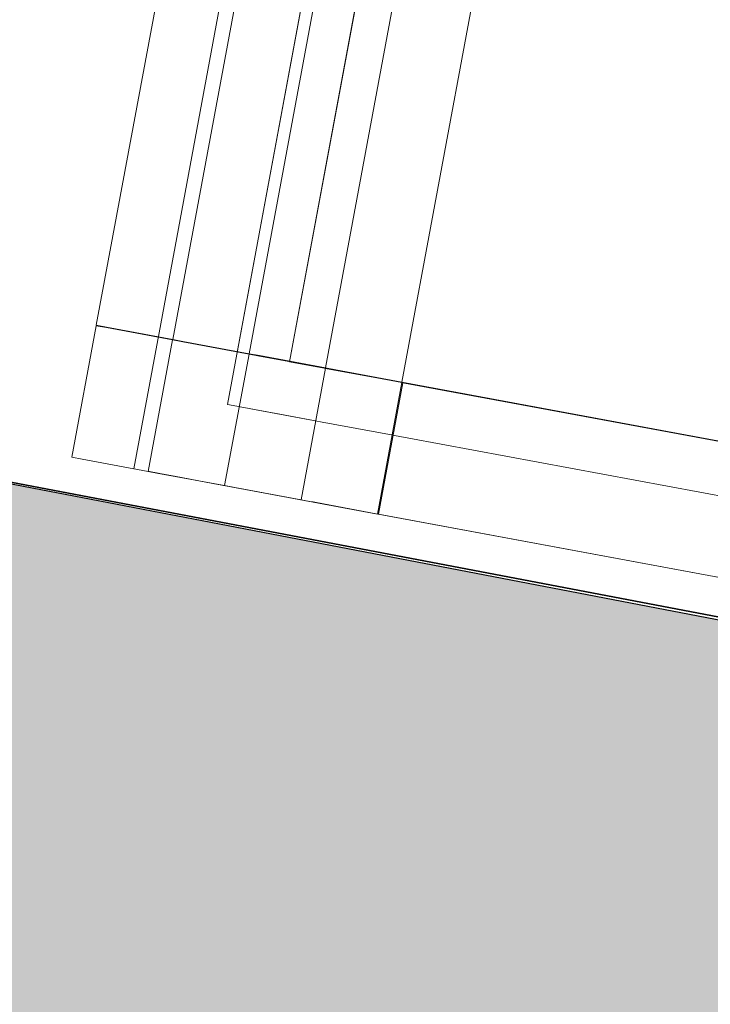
# Model space of a CAD drawing. Header units: metres. Extents: x -499360 to 60282433, y -11592314 to 5708004.
# Tile 30 of 128: x 32353338.39 to 32353341.23, y 5707906.12 to 5707910.17. Entities that reach past the tile are written whole.
import ezdxf

# ---------------------------------------------------------------- set-up
doc = ezdxf.new("R2010")
doc.units = ezdxf.units.M
doc.header["$LTSCALE"] = 0.75
doc.set_wipeout_variables(frame=1)
doc.layers.get('0').update_dxf_attribs({"linetype": 'CONTINUOUS'})
doc.layers.add('10414948$0$ST-LIN-Gehweg', color=2, linetype='CONTINUOUS')
doc.layers.add('10414949$0$ST-Gehweg-Sol', color=7, linetype='CONTINUOUS', lineweight=0, true_color=0xffd7a8)
for name, color, linetype, lineweight in [('10417023$0$#9_002_GES I Übersicht Erdgeschoss_1_101_Wand Aussen.A', 7, 'CONTINUOUS', 25), ('10417023$0$#9_002_GES I Übersicht Erdgeschoss_1_201_Aussenwandbekleidung.A', 7, 'CONTINUOUS', 25), ('10417023$0$#9_002_GES I Übersicht Erdgeschoss_1_701_Grundstücksgrenze.A', 7, 'CONTINUOUS', 25), ('10417023$0$#9_002_GES I Übersicht Erdgeschoss_1_Neubau_101_Wand Aussen.A', 7, 'CONTINUOUS', 25), ('10417023$0$#9_002_GES I Übersicht Erdgeschoss_1_Neubau_104_Decken.A', 7, 'CONTINUOUS', 25), ('10417023$0$#9_002_GES I Übersicht Erdgeschoss_1_Neubau_201_Aussenwandbekleidu', 7, 'CONTINUOUS', 25), ('10417023$0$#9_002_GES I Übersicht Erdgeschoss_1_Neubau_210_Wärmedämmung', 7, 'CONTINUOUS', 25), ('10417023$0$Keine', 7, 'CONTINUOUS', 13)]:
    doc.layers.add(name, color=color, linetype=linetype, lineweight=lineweight)

# ---------------------------------------------------------------- blocks, each defined once
blk = doc.blocks.new('10414949')
at = {"layer": '10414949$0$ST-Gehweg-Sol'}
h = blk.add_hatch(color=256, dxfattribs=at)
h.dxf.hatch_style = 1
h.paths.add_polyline_path([(32353333.5018, 5707909.1965), (32353330.0524, 5707910.6967, 0.40122), (32353333.2548, 5707906.189), (32353356.8872, 5707901.6445), (32353369.9151, 5707899.1392), (32353382.943, 5707896.634), (32353384.5658, 5707896.3219), (32353385.1324, 5707899.2679), (32353370.4879, 5707902.0841), (32353357.2197, 5707904.6355)])
blk = doc.blocks.new('10414948')
at = {"layer": '10414948$0$ST-LIN-Gehweg', "flags": 128}
blk.add_lwpolyline([(32353333.5018, 5707909.1965), (32353357.2197, 5707904.6355), (32353357.2197, 5707904.6355), (32353370.4879, 5707902.0841), (32353370.4879, 5707902.0841), (32353407.1521, 5707895.0335), (32353407.1521, 5707895.0335), (32353410.4291, 5707896.1854), (32353410.4291, 5707896.1854), (32353413.706, 5707897.3373), (32353413.706, 5707897.3373), (32353481.4336, 5707884.3133), (32353481.4336, 5707884.3133), (32353497.1758, 5707881.2861), (32353497.1758, 5707881.2861, -0.110177), (32353499.7041, 5707880.1889), (32353499.7041, 5707880.1889), (32353502.9388, 5707877.8358), (32353502.9388, 5707877.8358, 0.110177), (32353505.4671, 5707876.7385), (32353505.4671, 5707876.7385), (32353513.1978, 5707875.2519), (32353513.1978, 5707875.2519), (32353517.0053, 5707874.5197)], format="xyb", dxfattribs=at)
blk = doc.blocks.new('10417023$0$#9_MKO_LP5_ARC_GES_UP_00_002_P_G_modell (3D)')
at = {"color": 1, "linetype": 'Continuous', "lineweight": 5, "true_color": 0xff0000}
for points, layer in [([(-32353502.1539, -5707813.2796), (-32353503.4339, -5707813.2796), (-32353503.4339, -5707813.4298), (-32353502.1539, -5707813.4298)], '10417023$0$#9_002_GES I Übersicht Erdgeschoss_1_201_Aussenwandbekleidung.A'), ([(-32353502.154, -5707812.8776), (-32353502.1539, -5707809.3646), (-32353502.4309, -5707809.3646), (-32353502.4309, -5707812.8776)], '10417023$0$#9_002_GES I Übersicht Erdgeschoss_1_Neubau_201_Aussenwandbekleidu')]:
    blk.add_wipeout(points, dxfattribs=at).dxf.layer = layer
at = {"layer": '10417023$0$#9_002_GES I Übersicht Erdgeschoss_1_201_Aussenwandbekleidung.A', "color": 1, "linetype": 'Continuous', "lineweight": 13, "true_color": 0xff0000}
for p, q in [((-32353502.1539, -5707813.2796), (-32353503.4339, -5707813.2796)), ((-32353503.4339, -5707813.2796), (-32353503.4339, -5707813.4298)), ((-32353502.1539, -5707813.4298), (-32353502.1539, -5707813.2796)), ((-32353503.4339, -5707813.4298), (-32353502.1539, -5707813.4298))]:
    blk.add_line(p, q, dxfattribs=at)
at = {"layer": '10417023$0$#9_002_GES I Übersicht Erdgeschoss_1_Neubau_201_Aussenwandbekleidu', "color": 1, "linetype": 'Continuous', "lineweight": 13, "true_color": 0xff0000}
for p, q in [((-32353502.154, -5707812.8776), (-32353502.1539, -5707809.3646)), ((-32353502.1539, -5707812.8776), (-32353502.1539, -5707809.3646)), ((-32353502.1539, -5707809.3646), (-32353502.1539, -5707812.8776)), ((-32353499.4215, -5707812.8776), (-32353502.1539, -5707812.8776))]:
    blk.add_line(p, q, dxfattribs=at)
at = {"color": 1, "linetype": 'Continuous', "lineweight": 5, "true_color": 0xff0000}
blk.add_wipeout([(-32353502.4309, -5707812.8776), (-32353502.4309, -5707809.3646), (-32353502.4739, -5707809.3646), (-32353502.474, -5707812.8776)], dxfattribs=at).dxf.layer = '10417023$0$#9_002_GES I Übersicht Erdgeschoss_1_Neubau_201_Aussenwandbekleidu'
at = {"layer": '10417023$0$#9_002_GES I Übersicht Erdgeschoss_1_Neubau_201_Aussenwandbekleidu', "color": 1, "linetype": 'Continuous', "lineweight": 13, "true_color": 0xff0000}
blk.add_line((-32353502.154, -5707812.8776), (-32353502.4309, -5707812.8776), dxfattribs=at)
at = {"color": 1, "linetype": 'Continuous', "lineweight": 5, "true_color": 0xff0000}
blk.add_wipeout([(-32353502.474, -5707812.8776), (-32353502.4739, -5707809.3646), (-32353502.7509, -5707809.3646), (-32353502.7509, -5707812.8776)], dxfattribs=at).dxf.layer = '10417023$0$#9_002_GES I Übersicht Erdgeschoss_1_Neubau_201_Aussenwandbekleidu'
at = {"layer": '10417023$0$#9_002_GES I Übersicht Erdgeschoss_1_Neubau_201_Aussenwandbekleidu', "color": 1, "linetype": 'Continuous', "lineweight": 13, "true_color": 0xff0000}
for p, q in [((-32353502.474, -5707812.8776), (-32353502.4739, -5707809.3646)), ((-32353502.4309, -5707812.8776), (-32353502.474, -5707812.8776))]:
    blk.add_line(p, q, dxfattribs=at)
at = {"layer": '10417023$0$#9_002_GES I Übersicht Erdgeschoss_1_Neubau_210_Wärmedämmung', "color": 1, "linetype": 'Continuous', "lineweight": 13, "true_color": 0xff0000, "flags": 128}
blk.add_lwpolyline([(-32353502.6244, -5707812.8796), (-32353499.0893, -5707812.8796), (-32353499.0893, -5707809.0045), (-32353502.6244, -5707809.0045)], close=True, dxfattribs=at)
at = {"color": 1, "linetype": 'Continuous', "lineweight": 5, "true_color": 0xff0000}
blk.add_wipeout([(-32353502.7509, -5707812.8776), (-32353502.7509, -5707809.3646), (-32353502.7939, -5707809.3646), (-32353502.794, -5707812.8776)], dxfattribs=at).dxf.layer = '10417023$0$#9_002_GES I Übersicht Erdgeschoss_1_Neubau_201_Aussenwandbekleidu'
at = {"layer": '10417023$0$#9_002_GES I Übersicht Erdgeschoss_1_Neubau_201_Aussenwandbekleidu', "color": 1, "linetype": 'Continuous', "lineweight": 13, "true_color": 0xff0000}
blk.add_line((-32353502.474, -5707812.8776), (-32353502.7509, -5707812.8776), dxfattribs=at)
at = {"color": 1, "linetype": 'Continuous', "lineweight": 5, "true_color": 0xff0000}
blk.add_wipeout([(-32353502.794, -5707812.8776), (-32353502.7939, -5707809.3646), (-32353503.0709, -5707809.3646), (-32353503.0709, -5707812.8776)], dxfattribs=at).dxf.layer = '10417023$0$#9_002_GES I Übersicht Erdgeschoss_1_Neubau_201_Aussenwandbekleidu'
at = {"layer": '10417023$0$#9_002_GES I Übersicht Erdgeschoss_1_Neubau_104_Decken.A', "color": 1, "linetype": 'Continuous', "lineweight": 13, "true_color": 0xff0000, "flags": 128}
blk.add_lwpolyline([(-32353498.2242, -5707790.5595), (-32353502.8438, -5707790.5595), (-32353502.8438, -5707813.0996), (-32353495.4744, -5707813.0996), (-32353495.4744, -5707809.0546), (-32353482.8411, -5707809.0546), (-32353482.8436, -5707813.0996), (-32353472.6242, -5707813.0996), (-32353472.6242, -5707811.2596), (-32353472.6242, -5707806.9796), (-32353469.0038, -5707806.9796), (-32353469.0038, -5707790.5595)], close=True, dxfattribs=at)
at = {"layer": '10417023$0$#9_002_GES I Übersicht Erdgeschoss_1_Neubau_201_Aussenwandbekleidu', "color": 1, "linetype": 'Continuous', "lineweight": 13, "true_color": 0xff0000}
for p, q in [((-32353502.794, -5707812.8776), (-32353502.7939, -5707809.3646)), ((-32353502.7509, -5707812.8776), (-32353502.794, -5707812.8776))]:
    blk.add_line(p, q, dxfattribs=at)
at = {"color": 1, "linetype": 'Continuous', "lineweight": 5, "true_color": 0xff0000}
blk.add_wipeout([(-32353503.0709, -5707812.8776), (-32353503.0709, -5707809.3646), (-32353503.1139, -5707809.3646), (-32353503.114, -5707812.8776)], dxfattribs=at).dxf.layer = '10417023$0$#9_002_GES I Übersicht Erdgeschoss_1_Neubau_201_Aussenwandbekleidu'
at = {"layer": '10417023$0$#9_002_GES I Übersicht Erdgeschoss_1_Neubau_201_Aussenwandbekleidu', "color": 1, "linetype": 'Continuous', "lineweight": 13, "true_color": 0xff0000}
blk.add_line((-32353502.794, -5707812.8776), (-32353503.0709, -5707812.8776), dxfattribs=at)
at = {"color": 1, "linetype": 'Continuous', "lineweight": 5, "true_color": 0xff0000}
for points in [[(-32353503.114, -5707812.8776), (-32353503.1139, -5707809.3646), (-32353503.3909, -5707809.3646), (-32353503.3909, -5707812.8776)], [(-32353502.1539, -5707813.4298), (-32353502.1539, -5707812.8795), (-32353502.4308, -5707812.8795), (-32353502.4308, -5707813.4298)]]:
    blk.add_wipeout(points, dxfattribs=at).dxf.layer = '10417023$0$#9_002_GES I Übersicht Erdgeschoss_1_Neubau_201_Aussenwandbekleidu'
at = {"layer": '10417023$0$#9_002_GES I Übersicht Erdgeschoss_1_Neubau_201_Aussenwandbekleidu', "color": 1, "linetype": 'Continuous', "lineweight": 13, "true_color": 0xff0000}
for p, q in [((-32353503.114, -5707812.8776), (-32353503.1139, -5707809.3646)), ((-32353503.0709, -5707812.8776), (-32353503.114, -5707812.8776)), ((-32353502.1539, -5707813.4298), (-32353502.1539, -5707812.8795))]:
    blk.add_line(p, q, dxfattribs=at)
at = {"color": 1, "linetype": 'Continuous', "lineweight": 5, "true_color": 0xff0000}
for points in [[(-32353503.3909, -5707812.8776), (-32353503.3909, -5707809.3646), (-32353503.4339, -5707809.3646), (-32353503.434, -5707812.8776)], [(-32353502.4308, -5707813.4298), (-32353502.4308, -5707812.8795), (-32353502.4739, -5707812.8795), (-32353502.4739, -5707813.4298)]]:
    blk.add_wipeout(points, dxfattribs=at).dxf.layer = '10417023$0$#9_002_GES I Übersicht Erdgeschoss_1_Neubau_201_Aussenwandbekleidu'
at = {"layer": '10417023$0$#9_002_GES I Übersicht Erdgeschoss_1_Neubau_201_Aussenwandbekleidu', "color": 1, "linetype": 'Continuous', "lineweight": 13, "true_color": 0xff0000}
for p, q in [((-32353503.4339, -5707809.3646), (-32353503.434, -5707812.8776)), ((-32353503.3909, -5707812.8776), (-32353503.434, -5707812.8776)), ((-32353503.114, -5707812.8776), (-32353503.3909, -5707812.8776)), ((-32353502.1539, -5707812.8795), (-32353502.4308, -5707812.8795)), ((-32353502.1539, -5707813.4298), (-32353502.4308, -5707813.4298))]:
    blk.add_line(p, q, dxfattribs=at)
at = {"color": 1, "linetype": 'Continuous', "lineweight": 5, "true_color": 0xff0000}
blk.add_wipeout([(-32353502.4739, -5707813.4298), (-32353502.4739, -5707812.8795), (-32353502.7508, -5707812.8795), (-32353502.7508, -5707813.4298)], dxfattribs=at).dxf.layer = '10417023$0$#9_002_GES I Übersicht Erdgeschoss_1_Neubau_201_Aussenwandbekleidu'
at = {"layer": '10417023$0$#9_002_GES I Übersicht Erdgeschoss_1_Neubau_101_Wand Aussen.A', "color": 1, "linetype": 'Continuous', "lineweight": 13, "true_color": 0xff0000}
blk.add_line((-32353502.6238, -5707812.8796), (-32353502.6238, -5707809.0045), dxfattribs=at)
at = {"layer": '10417023$0$#9_002_GES I Übersicht Erdgeschoss_1_Neubau_201_Aussenwandbekleidu', "color": 1, "linetype": 'Continuous', "lineweight": 13, "true_color": 0xff0000}
for p, q in [((-32353502.4739, -5707813.4298), (-32353502.4739, -5707812.8795)), ((-32353502.4308, -5707812.8795), (-32353502.4739, -5707812.8795)), ((-32353502.4308, -5707813.4298), (-32353502.4739, -5707813.4298))]:
    blk.add_line(p, q, dxfattribs=at)
at = {"color": 1, "linetype": 'Continuous', "lineweight": 5, "true_color": 0xff0000}
for points, layer in [([(-32353499.4295, -5707812.8796), (-32353502.1495, -5707812.8796), (-32353502.1495, -5707813.4298), (-32353499.4295, -5707813.4298)], '10417023$0$#9_002_GES I Übersicht Erdgeschoss_1_201_Aussenwandbekleidung.A'), ([(-32353502.7508, -5707813.4298), (-32353502.7508, -5707812.8795), (-32353502.7939, -5707812.8795), (-32353502.7939, -5707813.4298)], '10417023$0$#9_002_GES I Übersicht Erdgeschoss_1_Neubau_201_Aussenwandbekleidu')]:
    blk.add_wipeout(points, dxfattribs=at).dxf.layer = layer
at = {"layer": '10417023$0$#9_002_GES I Übersicht Erdgeschoss_1_201_Aussenwandbekleidung.A', "color": 1, "linetype": 'Continuous', "lineweight": 13, "true_color": 0xff0000}
for p, q in [((-32353499.4295, -5707812.8796), (-32353502.1495, -5707812.8796)), ((-32353502.1495, -5707812.8796), (-32353502.1495, -5707813.4298)), ((-32353502.1495, -5707813.4298), (-32353499.4295, -5707813.4298))]:
    blk.add_line(p, q, dxfattribs=at)
at = {"layer": '10417023$0$#9_002_GES I Übersicht Erdgeschoss_1_Neubau_101_Wand Aussen.A', "color": 1, "linetype": 'Continuous', "lineweight": 13, "true_color": 0xff0000}
for p, q in [((-32353499.0893, -5707812.8796), (-32353502.6238, -5707812.8796)), ((-32353502.6238, -5707813.0996), (-32353499.0893, -5707813.0996))]:
    blk.add_line(p, q, dxfattribs=at)
at = {"layer": '10417023$0$#9_002_GES I Übersicht Erdgeschoss_1_Neubau_201_Aussenwandbekleidu', "color": 1, "linetype": 'Continuous', "lineweight": 13, "true_color": 0xff0000}
for p, q in [((-32353502.4739, -5707812.8795), (-32353502.7508, -5707812.8795)), ((-32353502.4739, -5707813.4298), (-32353502.7508, -5707813.4298))]:
    blk.add_line(p, q, dxfattribs=at)
at = {"color": 1, "linetype": 'Continuous', "lineweight": 5, "true_color": 0xff0000}
blk.add_wipeout([(-32353502.7939, -5707813.4298), (-32353502.7939, -5707812.8795), (-32353503.0708, -5707812.8795), (-32353503.0708, -5707813.4298)], dxfattribs=at).dxf.layer = '10417023$0$#9_002_GES I Übersicht Erdgeschoss_1_Neubau_201_Aussenwandbekleidu'
at = {"layer": '10417023$0$#9_002_GES I Übersicht Erdgeschoss_1_101_Wand Aussen.A', "color": 1, "linetype": 'Continuous', "lineweight": 13, "true_color": 0xff0000}
for p, q in [((-32353502.8438, -5707813.0996), (-32353502.8438, -5707809.1645)), ((-32353499.3793, -5707813.0996), (-32353502.8438, -5707813.0996)), ((-32353503.0038, -5707813.4296), (-32353502.8438, -5707813.4296)), ((-32353502.8438, -5707813.4296), (-32353499.3793, -5707813.4296))]:
    blk.add_line(p, q, dxfattribs=at)
at = {"layer": '10417023$0$#9_002_GES I Übersicht Erdgeschoss_1_Neubau_101_Wand Aussen.A', "color": 1, "linetype": 'Continuous', "lineweight": 13, "true_color": 0xff0000}
for p, q in [((-32353502.8438, -5707809.0045), (-32353502.8438, -5707813.0996)), ((-32353502.8438, -5707813.0996), (-32353502.6238, -5707813.0996))]:
    blk.add_line(p, q, dxfattribs=at)
at = {"layer": '10417023$0$#9_002_GES I Übersicht Erdgeschoss_1_Neubau_201_Aussenwandbekleidu', "color": 1, "linetype": 'Continuous', "lineweight": 13, "true_color": 0xff0000}
for p, q in [((-32353502.7939, -5707813.4298), (-32353502.7939, -5707812.8795)), ((-32353502.7508, -5707812.8795), (-32353502.7939, -5707812.8795)), ((-32353502.7508, -5707813.4298), (-32353502.7939, -5707813.4298))]:
    blk.add_line(p, q, dxfattribs=at)
at = {"color": 1, "linetype": 'Continuous', "lineweight": 5, "true_color": 0xff0000}
blk.add_wipeout([(-32353503.0708, -5707813.4298), (-32353503.0708, -5707812.8795), (-32353503.1139, -5707812.8795), (-32353503.1139, -5707813.4298)], dxfattribs=at).dxf.layer = '10417023$0$#9_002_GES I Übersicht Erdgeschoss_1_Neubau_201_Aussenwandbekleidu'
at = {"layer": '10417023$0$#9_002_GES I Übersicht Erdgeschoss_1_101_Wand Aussen.A', "color": 1, "linetype": 'Continuous', "lineweight": 13, "true_color": 0xff0000}
blk.add_line((-32353503.0588, -5707813.4296), (-32353503.0038, -5707813.4296), dxfattribs=at)
at = {"layer": '10417023$0$#9_002_GES I Übersicht Erdgeschoss_1_Neubau_201_Aussenwandbekleidu', "color": 1, "linetype": 'Continuous', "lineweight": 13, "true_color": 0xff0000}
for p, q in [((-32353502.7939, -5707812.8795), (-32353503.0708, -5707812.8795)), ((-32353502.7939, -5707813.4298), (-32353503.0708, -5707813.4298))]:
    blk.add_line(p, q, dxfattribs=at)
at = {"color": 1, "linetype": 'Continuous', "lineweight": 5, "true_color": 0xff0000}
blk.add_wipeout([(-32353503.1139, -5707813.4298), (-32353503.1139, -5707812.8795), (-32353503.3908, -5707812.8795), (-32353503.3908, -5707813.4298)], dxfattribs=at).dxf.layer = '10417023$0$#9_002_GES I Übersicht Erdgeschoss_1_Neubau_201_Aussenwandbekleidu'
at = {"layer": '10417023$0$#9_002_GES I Übersicht Erdgeschoss_1_101_Wand Aussen.A', "color": 1, "linetype": 'Continuous', "lineweight": 13, "true_color": 0xff0000}
for p, q in [((-32353503.1738, -5707809.1645), (-32353503.1738, -5707813.4296)), ((-32353503.1738, -5707813.4296), (-32353503.0588, -5707813.4296))]:
    blk.add_line(p, q, dxfattribs=at)
at = {"layer": '10417023$0$#9_002_GES I Übersicht Erdgeschoss_1_Neubau_201_Aussenwandbekleidu', "color": 1, "linetype": 'Continuous', "lineweight": 13, "true_color": 0xff0000}
for p, q in [((-32353503.1139, -5707813.4298), (-32353503.1139, -5707812.8795)), ((-32353503.0708, -5707812.8795), (-32353503.1139, -5707812.8795)), ((-32353503.0708, -5707813.4298), (-32353503.1139, -5707813.4298))]:
    blk.add_line(p, q, dxfattribs=at)
at = {"color": 1, "linetype": 'Continuous', "lineweight": 5, "true_color": 0xff0000}
blk.add_wipeout([(-32353503.3908, -5707813.4298), (-32353503.3908, -5707812.8795), (-32353503.4339, -5707812.8795), (-32353503.4339, -5707813.4298)], dxfattribs=at).dxf.layer = '10417023$0$#9_002_GES I Übersicht Erdgeschoss_1_Neubau_201_Aussenwandbekleidu'
at = {"layer": '10417023$0$#9_002_GES I Übersicht Erdgeschoss_1_701_Grundstücksgrenze.A', "color": 1, "linetype": 'Continuous', "lineweight": 35, "true_color": 0xff0000, "flags": 128}
blk.add_lwpolyline([(-32353511.4727, -5707768.7181), (-32353510.5847, -5707813.5461), (-32353471.7154, -5707813.72), (-32353425.5385, -5707813.9611)], dxfattribs=at)
at = {"layer": '10417023$0$#9_002_GES I Übersicht Erdgeschoss_1_Neubau_201_Aussenwandbekleidu', "color": 1, "linetype": 'Continuous', "lineweight": 13, "true_color": 0xff0000}
for p, q in [((-32353503.3908, -5707812.8795), (-32353503.4339, -5707812.8795)), ((-32353503.4339, -5707812.8795), (-32353503.4339, -5707813.4298)), ((-32353503.1139, -5707812.8795), (-32353503.3908, -5707812.8795)), ((-32353503.3908, -5707813.4298), (-32353503.4339, -5707813.4298)), ((-32353503.1139, -5707813.4298), (-32353503.3908, -5707813.4298))]:
    blk.add_line(p, q, dxfattribs=at)
blk = doc.blocks.new('10417023$0$2_MKO_LP5_LAN_GES_UP_00_002_V_A (3D)')
at = {"layer": '10417023$0$Keine'}
blk.add_blockref('10417023$0$#9_MKO_LP5_ARC_GES_UP_00_002_P_G_modell (3D)', (0, 0), dxfattribs=at)
blk = doc.blocks.new('10417023')
at = {"layer": '10417023$0$Keine', "rotation": 349.4819372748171}
blk.add_blockref('10417023$0$2_MKO_LP5_LAN_GES_UP_00_002_V_A (3D)', (65205154.9314, 5413829.5578), dxfattribs=at)

msp = doc.modelspace()

# ---------------------------------------------------------------- block references
msp.add_blockref('10414949', (0, 0))

# ---------------------------------------------------------------- next in the draw order: block references
msp.add_blockref('10417023', (0, 0))

# ---------------------------------------------------------------- next in the draw order: block references
msp.add_blockref('10414948', (0, 0))

doc.saveas('drawing.dxf')
